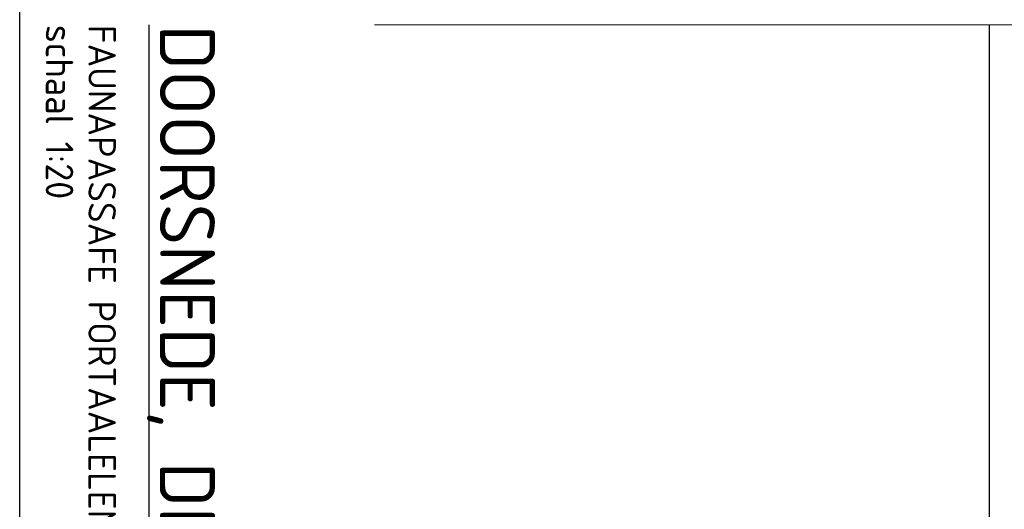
# Model space of a CAD drawing. Header units: metres. Extents: x 232680 to 233262, y 554200 to 554550.
# Tile 76 of 254: x 232753.144 to 232754.934, y 554425.783 to 554426.673. Entities that reach past the tile are written whole.
import ezdxf

# ---------------------------------------------------------------- set-up
doc = ezdxf.new("R2010")
doc.units = ezdxf.units.M
doc.linetypes.add('XX-AFBREEK', pattern=[7, 4, -1, 1, -1])
doc.layers.get('Defpoints').update_dxf_attribs({"color": 241})
for name, color, linetype, lineweight in [('N-WE-GW-AANLEG_PROFIEL-G', 7, 'Continuous', 30), ('X-XX-AL-AFBREEKLIJN-G', 7, 'XX-AFBREEK', 13), ('X-XX-AL-T25', 7, 'Continuous', 25), ('X-XX-AL-T50', 7, 'Continuous', 25)]:
    doc.layers.add(name, color=color, linetype=linetype, lineweight=lineweight)
doc.styles.add('NLCS-ISO-ANNOTATIEF-T25', font='NLCS-ISO.ttf', dxfattribs={"height": 2.5})
doc.styles.add('NLCS-ISO-ANNOTATIEF-T50', font='NLCS-ISO.ttf')

msp = doc.modelspace()

# ---------------------------------------------------------------- linework, layer by layer
at = {"layer": 'Defpoints'}
msp.add_lwpolyline([(232755.8716, 554430.8841), (232755.8716, 554422.7641), (232753.1438, 554422.7641), (232753.1438, 554430.8841)], close=True, dxfattribs=at)
at = {"layer": 'N-WE-GW-AANLEG_PROFIEL-G', "flags": 128}
msp.add_lwpolyline([(232754.9067, 554426.6641), (232754.9067, 554422.9295)], dxfattribs=at)
at = {"layer": 'X-XX-AL-AFBREEKLIJN-G', "ltscale": 2, "flags": 128}
msp.add_lwpolyline([(232755.1759, 554426.6641), (232753.7891, 554426.6641)], dxfattribs=at)

# ---------------------------------------------------------------- texts
at = {"layer": 'X-XX-AL-T25', "style": 'NLCS-ISO-ANNOTATIEF-T25'}
for s, p in [('schaal 1:20', (232753.1912, 554426.6641)), ('FAUNAPASSAFE PORTAALELEMENT BERM', (232753.2687, 554426.6641))]:
    msp.add_text(s, height=0.05, rotation=270, dxfattribs=at).set_placement(p)
at = {"layer": 'X-XX-AL-T50', "style": 'NLCS-ISO-ANNOTATIEF-T50'}
msp.add_text('%%UDOORSNEDE, DETAIL', height=0.1, rotation=270, dxfattribs=at).set_placement((232753.3987, 554426.6641))

doc.saveas('drawing.dxf')
